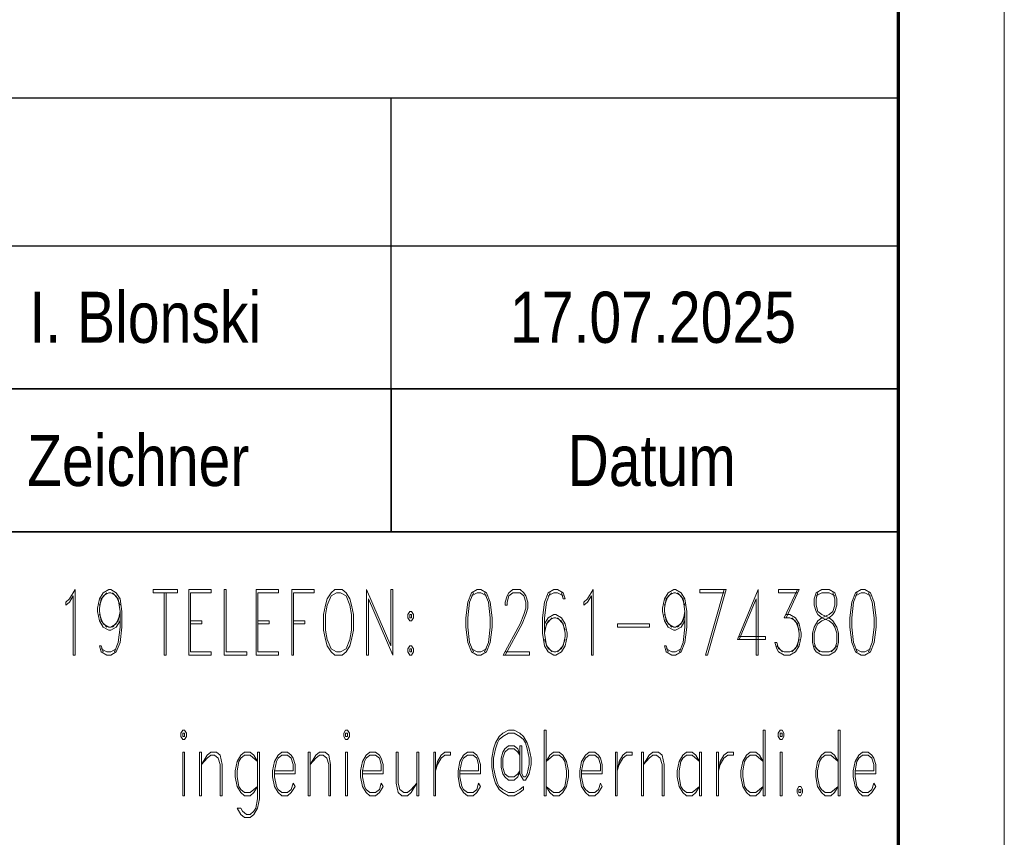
# Model space of a CAD drawing. Extents: x 229 to 926, y 37 to 878.
# Tile 31 of 163: x 879 to 926, y 105 to 144. Entities that reach past the tile are written whole.
import ezdxf
from ezdxf.lldxf.tags import DXFTag

# ---------------------------------------------------------------- set-up
doc = ezdxf.new("R2010")
doc.units = 0
doc.layers.get('0').update_dxf_attribs({"linetype": 'fein_strichliert', "lineweight": 13})
doc.layers.add('X_BI_Geometrie', color=7, linetype='Continuous', lineweight=13)
doc.layers.add('X_BI_Text', color=7, linetype='Continuous', lineweight=25)
doc.styles.get("Standard").update_dxf_attribs({"font": 'arial.ttf'})
tags = doc.linetypes.add('fein_strichliert', pattern=[4, 1, -2, 1]).pattern_tags.tags
tags[8:9] = [DXFTag(74, 4), DXFTag(75, 0), DXFTag(340, '0'), DXFTag(46, 0.0), DXFTag(50, 0.0), DXFTag(44, 0.0), DXFTag(45, 0.0)]
tags[6:7] = [DXFTag(74, 4), DXFTag(75, 0), DXFTag(340, '0'), DXFTag(46, 0.0), DXFTag(50, 0.0), DXFTag(44, 0.0), DXFTag(45, 0.0)]
tags[4:5] = [DXFTag(74, 4), DXFTag(75, 0), DXFTag(340, '0'), DXFTag(46, 0.0), DXFTag(50, 0.0), DXFTag(44, 0.0), DXFTag(45, 0.0)]

# ---------------------------------------------------------------- blocks, each defined once
blk = doc.blocks.new('Blockreferenz-A03CPAFLA9', base_point=(228.976, 36.581))
at = {"color": 0, "linetype": 'ByBlock', "lineweight": -2, "ltscale": 0.13}
blk.add_line((925.976, 877.581), (925.976, 36.581), dxfattribs=at)
at = {"color": 0, "linetype": 'ByBlock', "lineweight": 70, "ltscale": 0.7}
blk.add_line((920.976, 41.581), (920.976, 872.581), dxfattribs=at)
blk = doc.blocks.new('Blockreferenz-A03CPAFNA9', base_point=(739.746, 41.581))
at = {"color": 0, "linetype": 'ByBlock', "lineweight": 25, "ltscale": 0.25}
for p, q in [((741.976, 140.336), (920.976, 140.336)), ((896.976, 126.563), (896.976, 140.336)), ((741.976, 133.336), (920.976, 133.336))]:
    blk.add_line(p, q, dxfattribs=at)
at = {"color": 0, "linetype": 'ByBlock', "lineweight": 35, "ltscale": 0.35}
for p, q in [((920.976, 41.581), (920.976, 140.336)), ((741.976, 126.563), (920.976, 126.563)), ((896.976, 126.563), (896.976, 119.79)), ((741.976, 119.79), (920.976, 119.79))]:
    blk.add_line(p, q, dxfattribs=at)
at = {"layer": 'X_BI_Text', "color": 0, "lineweight": 18}
for p, q in [((881.769, 116.622), (882.034, 117.065)), ((882.034, 117.065), (882.034, 113.965)), ((883.186, 116.622), (883.363, 116.917)), ((883.274, 116.622), (883.54, 116.917)), ((883.363, 116.917), (883.629, 117.065)), ((883.363, 116.769), (883.629, 116.917)), ((883.629, 117.065), (883.717, 117.065)), ((883.629, 116.917), (883.717, 116.917)), ((883.717, 117.065), (883.983, 116.917)), ((883.717, 116.917), (883.983, 116.769)), ((883.806, 116.917), (884.071, 116.622)), ((883.983, 116.917), (884.16, 116.622)), ((885.722, 117.065), (886.873, 117.065)), ((885.722, 117.065), (885.722, 116.917)), ((885.722, 116.917), (886.873, 116.917)), ((886.253, 116.917), (886.253, 113.965)), ((886.342, 116.917), (886.342, 113.965)), ((886.873, 117.065), (886.873, 116.917)), ((887.405, 117.065), (887.405, 113.965)), ((887.405, 117.065), (888.468, 117.065)), ((887.493, 116.917), (887.493, 114.112)), ((887.493, 116.917), (888.468, 116.917)), ((888.468, 116.917), (888.468, 117.065)), ((889.088, 117.065), (889.088, 113.965)), ((889.088, 117.065), (889.176, 117.065)), ((889.176, 117.065), (889.176, 114.112)), ((890.593, 117.065), (890.593, 113.965)), ((890.593, 117.065), (891.656, 117.065)), ((890.682, 116.917), (890.682, 114.112)), ((890.682, 116.917), (891.656, 116.917)), ((891.656, 116.917), (891.656, 117.065)), ((892.276, 117.065), (892.276, 113.965)), ((892.276, 117.065), (893.339, 117.065)), ((892.365, 116.917), (892.365, 113.965)), ((892.365, 116.917), (893.339, 116.917)), ((893.339, 116.917), (893.339, 117.065)), ((894.136, 116.917), (893.959, 116.622)), ((894.313, 117.065), (894.136, 116.917)), ((894.402, 116.917), (894.136, 116.769)), ((894.668, 117.065), (894.313, 117.065)), ((894.579, 116.917), (894.402, 116.917)), ((894.845, 116.769), (894.579, 116.917)), ((894.845, 116.917), (894.668, 117.065)), ((895.022, 116.622), (894.845, 116.917)), ((895.819, 117.065), (895.819, 113.965)), ((895.819, 117.065), (896.971, 114.407)), ((896.971, 117.065), (896.971, 114.407)), ((896.971, 117.065), (897.059, 117.065)), ((897.059, 117.065), (897.059, 113.965)), ((900.779, 116.917), (900.602, 116.474)), ((900.868, 116.917), (900.691, 116.474)), ((901.045, 117.065), (900.779, 116.917)), ((901.045, 116.917), (900.779, 116.769)), ((901.222, 117.065), (901.045, 117.065)), ((901.222, 116.917), (901.045, 116.917)), ((901.488, 116.917), (901.222, 117.065)), ((901.488, 116.769), (901.222, 116.917)), ((901.576, 116.474), (901.399, 116.917)), ((901.665, 116.474), (901.488, 116.917)), ((902.462, 116.769), (902.551, 116.917)), ((902.551, 116.917), (902.728, 117.065)), ((902.551, 116.769), (902.728, 116.917)), ((902.728, 117.065), (903.082, 117.065)), ((902.728, 116.917), (903.082, 116.917)), ((903.082, 117.065), (903.259, 116.917)), ((903.082, 116.917), (903.259, 116.769)), ((903.259, 116.917), (903.348, 116.769)), ((904.411, 116.917), (904.233, 116.474)), ((904.499, 116.917), (904.322, 116.474)), ((904.676, 117.065), (904.411, 116.917)), ((904.676, 116.917), (904.411, 116.769)), ((904.853, 117.065), (904.676, 117.065)), ((904.853, 116.917), (904.676, 116.917)), ((905.119, 116.917), (904.853, 117.065)), ((905.119, 116.769), (904.853, 116.917)), ((905.031, 116.917), (905.119, 116.622)), ((905.208, 116.622), (905.119, 116.917)), ((906.271, 116.622), (906.536, 117.065)), ((906.536, 117.065), (906.536, 113.965)), ((909.902, 116.622), (910.079, 116.917)), ((909.991, 116.622), (910.256, 116.917)), ((910.079, 116.917), (910.345, 117.065)), ((910.079, 116.769), (910.345, 116.917)), ((910.345, 117.065), (910.433, 117.065)), ((910.345, 116.917), (910.433, 116.917)), ((910.433, 117.065), (910.699, 116.917)), ((910.433, 116.917), (910.699, 116.769)), ((910.522, 116.917), (910.788, 116.622)), ((910.699, 116.917), (910.876, 116.622)), ((911.585, 117.065), (912.825, 117.065)), ((911.585, 117.065), (911.585, 116.917)), ((911.585, 116.917), (912.736, 116.917)), ((912.736, 117.065), (911.851, 113.965)), ((912.825, 117.065), (911.939, 113.965)), ((914.331, 117.065), (913.356, 114.703)), ((914.331, 117.065), (914.331, 113.965)), ((915.305, 117.065), (916.279, 117.065)), ((915.305, 117.065), (915.305, 116.917)), ((915.305, 116.917), (916.191, 116.917)), ((916.191, 117.065), (915.571, 115.736)), ((916.279, 117.065), (915.659, 115.736)), ((917.076, 116.917), (916.988, 116.622)), ((917.342, 117.065), (917.076, 116.917)), ((917.165, 116.917), (917.076, 116.622)), ((917.342, 116.917), (917.076, 116.769)), ((917.696, 117.065), (917.342, 117.065)), ((917.696, 116.917), (917.342, 116.917)), ((917.962, 116.917), (917.696, 117.065)), ((917.962, 116.769), (917.696, 116.917)), ((917.962, 116.622), (917.873, 116.917)), ((918.051, 116.622), (917.962, 116.917)), ((918.936, 116.917), (918.759, 116.474)), ((919.025, 116.917), (918.848, 116.474)), ((919.202, 117.065), (918.936, 116.917)), ((919.202, 116.917), (918.936, 116.769)), ((919.379, 117.065), (919.202, 117.065)), ((919.379, 116.917), (919.202, 116.917)), ((919.645, 116.917), (919.379, 117.065)), ((919.645, 116.769), (919.379, 116.917)), ((919.733, 116.474), (919.556, 116.917)), ((919.822, 116.474), (919.645, 116.917)), ((881.591, 116.474), (881.769, 116.622)), ((881.591, 116.474), (881.591, 116.326)), ((881.591, 116.326), (881.769, 116.474)), ((881.769, 116.474), (881.946, 116.769)), ((881.946, 116.769), (881.946, 113.965)), ((883.097, 116.179), (883.186, 116.622)), ((883.186, 116.326), (883.363, 116.769)), ((883.186, 116.179), (883.274, 116.622)), ((883.983, 116.769), (884.16, 116.326)), ((884.071, 116.622), (884.16, 116.031)), ((884.16, 116.622), (884.249, 116.031)), ((893.959, 116.622), (893.871, 116.326)), ((894.136, 116.769), (893.959, 116.326)), ((895.022, 116.326), (894.845, 116.769)), ((895.111, 116.326), (895.022, 116.622)), ((895.908, 116.622), (895.908, 113.965)), ((895.908, 116.622), (897.059, 113.965)), ((900.602, 116.474), (900.513, 115.736)), ((900.691, 116.474), (900.602, 115.736)), ((901.665, 115.736), (901.576, 116.474)), ((901.753, 115.736), (901.665, 116.474)), ((902.373, 116.474), (902.462, 116.769)), ((902.373, 116.326), (902.373, 116.474)), ((902.462, 116.474), (902.551, 116.769)), ((902.462, 116.326), (902.462, 116.474)), ((903.259, 116.769), (903.348, 116.474)), ((903.348, 116.769), (903.436, 116.474)), ((903.348, 116.474), (903.348, 116.179)), ((903.436, 116.474), (903.436, 116.179)), ((904.233, 116.474), (904.145, 115.736)), ((904.322, 116.474), (904.233, 115.736)), ((905.119, 116.622), (905.208, 116.622)), ((906.093, 116.474), (906.271, 116.622)), ((906.093, 116.474), (906.093, 116.326)), ((906.093, 116.326), (906.271, 116.474)), ((906.271, 116.474), (906.448, 116.769)), ((906.448, 116.769), (906.448, 113.965)), ((909.813, 116.179), (909.902, 116.622)), ((909.902, 116.326), (910.079, 116.769)), ((909.902, 116.179), (909.991, 116.622)), ((910.699, 116.769), (910.876, 116.326)), ((910.788, 116.622), (910.876, 116.031)), ((910.876, 116.622), (910.965, 116.031)), ((914.242, 116.622), (913.445, 114.703)), ((914.242, 116.622), (914.242, 113.965)), ((916.988, 116.622), (916.988, 116.326)), ((917.076, 116.622), (917.076, 116.326)), ((917.962, 116.326), (917.962, 116.622)), ((918.051, 116.326), (918.051, 116.622)), ((918.759, 116.474), (918.671, 115.736)), ((918.848, 116.474), (918.759, 115.736)), ((919.822, 115.736), (919.733, 116.474)), ((919.911, 115.736), (919.822, 116.474)), ((883.097, 116.031), (883.097, 116.179)), ((883.186, 115.588), (883.097, 116.031)), ((883.186, 116.031), (883.186, 116.179)), ((883.274, 115.588), (883.186, 116.031)), ((884.16, 116.031), (884.071, 115.588)), ((884.16, 116.031), (884.16, 115.293)), ((884.249, 116.031), (884.249, 115.293)), ((893.871, 116.326), (893.782, 115.884)), ((893.959, 116.326), (893.871, 115.884)), ((895.111, 115.884), (895.022, 116.326)), ((895.199, 115.884), (895.111, 116.326)), ((897.856, 116.031), (897.768, 115.884)), ((897.945, 116.031), (897.856, 116.031)), ((898.033, 115.884), (897.945, 116.031)), ((902.373, 116.326), (902.462, 116.326)), ((903.348, 116.179), (903.259, 115.884)), ((903.436, 116.179), (903.348, 115.884)), ((909.813, 116.031), (909.813, 116.179)), ((909.902, 115.588), (909.813, 116.031)), ((909.902, 116.031), (909.902, 116.179)), ((909.991, 115.588), (909.902, 116.031)), ((910.876, 116.031), (910.788, 115.588)), ((910.876, 116.031), (910.876, 115.293)), ((910.965, 116.031), (910.965, 115.293)), ((916.988, 116.326), (917.076, 116.031)), ((917.076, 116.326), (917.165, 116.031)), ((917.076, 116.031), (917.165, 115.884)), ((917.165, 116.031), (917.342, 115.884)), ((917.696, 115.884), (917.873, 116.031)), ((917.873, 116.031), (917.962, 116.326)), ((917.873, 115.884), (917.962, 116.031)), ((917.962, 116.031), (918.051, 116.326)), ((883.363, 115.441), (883.186, 115.884)), ((883.363, 115.293), (883.186, 115.588)), ((883.54, 115.293), (883.274, 115.588)), ((884.071, 115.588), (883.806, 115.293)), ((884.16, 115.884), (883.983, 115.441)), ((884.16, 115.588), (883.983, 115.293)), ((887.493, 115.588), (888.025, 115.588)), ((888.025, 115.588), (888.025, 115.441)), ((890.682, 115.588), (891.213, 115.588)), ((891.213, 115.588), (891.213, 115.441)), ((892.365, 115.588), (892.896, 115.588)), ((892.896, 115.588), (892.896, 115.441)), ((893.782, 115.884), (893.782, 115.146)), ((893.871, 115.884), (893.871, 115.146)), ((895.111, 115.146), (895.111, 115.884)), ((895.199, 115.146), (895.199, 115.884)), ((897.768, 115.884), (897.768, 115.736)), ((897.768, 115.736), (897.856, 115.588)), ((897.856, 115.884), (897.856, 115.736)), ((897.945, 115.884), (897.856, 115.884)), ((897.856, 115.736), (897.945, 115.736)), ((897.856, 115.588), (897.945, 115.588)), ((897.945, 115.736), (897.945, 115.884)), ((897.945, 115.588), (898.033, 115.736)), ((898.033, 115.736), (898.033, 115.884)), ((900.513, 115.736), (900.513, 115.293)), ((900.602, 115.736), (900.602, 115.293)), ((901.665, 115.293), (901.665, 115.736)), ((901.753, 115.293), (901.753, 115.736)), ((903.259, 115.884), (903.082, 115.441)), ((903.348, 115.884), (903.171, 115.441)), ((904.145, 115.736), (904.145, 114.998)), ((904.411, 115.736), (904.233, 115.441)), ((904.233, 115.736), (904.233, 114.998)), ((904.411, 115.588), (904.233, 115.146)), ((904.588, 115.736), (904.322, 115.441)), ((904.676, 115.884), (904.411, 115.736)), ((904.676, 115.736), (904.411, 115.588)), ((904.765, 115.884), (904.676, 115.884)), ((904.765, 115.736), (904.676, 115.736)), ((905.031, 115.736), (904.765, 115.884)), ((905.031, 115.588), (904.765, 115.736)), ((905.119, 115.441), (904.853, 115.736)), ((905.208, 115.441), (905.031, 115.736)), ((905.208, 115.146), (905.031, 115.588)), ((910.079, 115.441), (909.902, 115.884)), ((910.079, 115.293), (909.902, 115.588)), ((910.256, 115.293), (909.991, 115.588)), ((910.788, 115.588), (910.522, 115.293)), ((910.876, 115.884), (910.699, 115.441)), ((910.876, 115.588), (910.699, 115.293)), ((915.571, 115.736), (915.836, 115.736)), ((915.659, 115.884), (915.836, 115.884)), ((915.836, 115.884), (916.102, 115.736)), ((915.836, 115.736), (916.102, 115.588)), ((915.925, 115.736), (916.191, 115.441)), ((916.102, 115.736), (916.279, 115.441)), ((916.102, 115.588), (916.279, 115.146)), ((916.988, 115.293), (917.165, 115.588)), ((917.165, 115.884), (917.342, 115.736)), ((917.165, 115.588), (917.342, 115.736)), ((917.165, 115.441), (917.342, 115.588)), ((917.342, 115.884), (917.696, 115.736)), ((917.342, 115.736), (917.696, 115.884)), ((917.342, 115.736), (917.696, 115.588)), ((917.342, 115.588), (917.696, 115.736)), ((917.696, 115.736), (917.873, 115.884)), ((917.696, 115.736), (917.873, 115.588)), ((917.696, 115.588), (917.873, 115.441)), ((917.873, 115.588), (918.051, 115.293)), ((918.671, 115.736), (918.671, 115.293)), ((918.759, 115.736), (918.759, 115.293)), ((919.822, 115.293), (919.822, 115.736)), ((919.911, 115.293), (919.911, 115.736)), ((883.629, 115.293), (883.363, 115.441)), ((883.629, 115.146), (883.363, 115.293)), ((883.717, 115.293), (883.629, 115.293)), ((883.717, 115.146), (883.629, 115.146)), ((883.983, 115.441), (883.717, 115.293)), ((883.983, 115.293), (883.717, 115.146)), ((884.16, 115.293), (884.071, 114.555)), ((884.249, 115.293), (884.16, 114.555)), ((887.493, 115.441), (888.025, 115.441)), ((890.682, 115.441), (891.213, 115.441)), ((892.365, 115.441), (892.896, 115.441)), ((893.782, 115.146), (893.871, 114.703)), ((893.871, 115.146), (893.959, 114.703)), ((895.022, 114.703), (895.111, 115.146)), ((895.111, 114.703), (895.199, 115.146)), ((900.513, 115.293), (900.602, 114.555)), ((900.602, 115.293), (900.691, 114.555)), ((901.576, 114.555), (901.665, 115.293)), ((901.665, 114.555), (901.753, 115.293)), ((903.082, 115.441), (902.285, 113.965)), ((903.171, 115.441), (902.373, 113.965)), ((904.322, 115.441), (904.233, 114.998)), ((905.208, 114.998), (905.119, 115.441)), ((905.296, 114.998), (905.208, 115.441)), ((907.688, 115.441), (909.193, 115.441)), ((907.688, 115.441), (907.688, 115.293)), ((907.688, 115.293), (909.193, 115.293)), ((909.193, 115.441), (909.193, 115.293)), ((910.345, 115.293), (910.079, 115.441)), ((910.345, 115.146), (910.079, 115.293)), ((910.433, 115.293), (910.345, 115.293)), ((910.433, 115.146), (910.345, 115.146)), ((910.699, 115.441), (910.433, 115.293)), ((910.699, 115.293), (910.433, 115.146)), ((910.876, 115.293), (910.788, 114.555)), ((910.965, 115.293), (910.876, 114.555)), ((916.191, 115.441), (916.279, 114.998)), ((916.279, 115.441), (916.368, 114.998)), ((916.899, 114.998), (916.988, 115.293)), ((916.988, 114.998), (917.076, 115.293)), ((917.076, 115.293), (917.165, 115.441)), ((917.873, 115.441), (917.962, 115.293)), ((917.962, 115.293), (918.051, 114.998)), ((918.051, 115.293), (918.139, 114.998)), ((918.671, 115.293), (918.759, 114.555)), ((918.759, 115.293), (918.848, 114.555)), ((919.733, 114.555), (919.822, 115.293)), ((919.822, 114.555), (919.911, 115.293)), ((884.071, 114.555), (883.894, 114.112)), ((884.16, 114.555), (883.983, 114.112)), ((893.871, 114.703), (893.959, 114.407)), ((893.959, 114.703), (894.136, 114.26)), ((894.845, 114.26), (895.022, 114.703)), ((895.022, 114.407), (895.111, 114.703)), ((900.602, 114.555), (900.779, 114.112)), ((900.691, 114.555), (900.868, 114.112)), ((901.399, 114.112), (901.576, 114.555)), ((901.488, 114.112), (901.665, 114.555)), ((904.145, 114.998), (904.233, 114.407)), ((904.233, 114.998), (904.322, 114.407)), ((904.233, 114.703), (904.411, 114.26)), ((905.031, 114.26), (905.208, 114.703)), ((905.119, 114.407), (905.208, 114.85)), ((905.208, 114.85), (905.208, 114.998)), ((905.208, 114.407), (905.296, 114.85)), ((905.296, 114.85), (905.296, 114.998)), ((910.788, 114.555), (910.611, 114.112)), ((910.876, 114.555), (910.699, 114.112)), ((913.356, 114.703), (914.685, 114.703)), ((913.445, 114.85), (914.685, 114.85)), ((914.685, 114.85), (914.685, 114.703)), ((915.216, 114.26), (915.128, 114.555)), ((915.128, 114.555), (915.216, 114.555)), ((915.305, 114.26), (915.216, 114.555)), ((916.279, 114.703), (916.102, 114.26)), ((916.279, 114.85), (916.191, 114.407)), ((916.279, 114.998), (916.279, 114.85)), ((916.368, 114.85), (916.279, 114.407)), ((916.368, 114.998), (916.368, 114.85)), ((916.899, 114.555), (916.899, 114.998)), ((916.988, 114.26), (916.899, 114.555)), ((916.988, 114.555), (916.988, 114.998)), ((917.076, 114.26), (916.988, 114.555)), ((918.051, 114.555), (917.962, 114.26)), ((918.051, 114.998), (918.051, 114.555)), ((918.139, 114.555), (918.051, 114.26)), ((918.139, 114.998), (918.139, 114.555)), ((918.759, 114.555), (918.936, 114.112)), ((918.848, 114.555), (919.025, 114.112)), ((919.556, 114.112), (919.733, 114.555)), ((919.645, 114.112), (919.822, 114.555)), ((883.274, 114.112), (883.186, 114.407)), ((883.186, 114.407), (883.274, 114.407)), ((883.274, 114.407), (883.363, 114.112)), ((883.54, 114.112), (883.274, 114.26)), ((883.54, 113.965), (883.274, 114.112)), ((883.717, 114.112), (883.54, 114.112)), ((883.983, 114.26), (883.717, 114.112)), ((883.983, 114.112), (883.717, 113.965)), ((887.493, 114.112), (888.468, 114.112)), ((888.468, 114.112), (888.468, 113.965)), ((889.176, 114.112), (890.151, 114.112)), ((890.151, 114.112), (890.151, 113.965)), ((890.682, 114.112), (891.656, 114.112)), ((891.656, 114.112), (891.656, 113.965)), ((893.959, 114.407), (894.136, 114.112)), ((894.136, 114.26), (894.402, 114.112)), ((894.136, 114.112), (894.313, 113.965)), ((894.402, 114.112), (894.579, 114.112)), ((894.579, 114.112), (894.845, 114.26)), ((894.668, 113.965), (894.845, 114.112)), ((894.845, 114.112), (895.022, 114.407)), ((897.856, 114.407), (897.768, 114.26)), ((897.768, 114.26), (897.768, 114.112)), ((897.768, 114.112), (897.856, 113.965)), ((897.945, 114.407), (897.856, 114.407)), ((897.856, 114.26), (897.856, 114.112)), ((897.945, 114.26), (897.856, 114.26)), ((897.856, 114.112), (897.945, 114.112)), ((898.033, 114.26), (897.945, 114.407)), ((897.945, 114.112), (897.945, 114.26)), ((897.945, 113.965), (898.033, 114.112)), ((898.033, 114.112), (898.033, 114.26)), ((900.779, 114.26), (901.045, 114.112)), ((900.779, 114.112), (901.045, 113.965)), ((901.045, 114.112), (901.222, 114.112)), ((901.222, 114.112), (901.488, 114.26)), ((901.222, 113.965), (901.488, 114.112)), ((902.373, 114.112), (903.525, 114.112)), ((903.525, 114.112), (903.525, 113.965)), ((904.233, 114.407), (904.411, 114.112)), ((904.322, 114.407), (904.588, 114.112)), ((904.411, 114.26), (904.676, 114.112)), ((904.411, 114.112), (904.676, 113.965)), ((904.676, 114.112), (904.765, 114.112)), ((904.765, 114.112), (905.031, 114.26)), ((904.765, 113.965), (905.031, 114.112)), ((904.853, 114.112), (905.119, 114.407)), ((905.031, 114.112), (905.208, 114.407)), ((909.991, 114.112), (909.902, 114.407)), ((909.902, 114.407), (909.991, 114.407)), ((909.991, 114.407), (910.079, 114.112)), ((910.256, 114.112), (909.991, 114.26)), ((910.256, 113.965), (909.991, 114.112)), ((910.433, 114.112), (910.256, 114.112)), ((910.699, 114.26), (910.433, 114.112)), ((910.699, 114.112), (910.433, 113.965)), ((915.482, 114.112), (915.216, 114.407)), ((915.305, 114.112), (915.216, 114.26)), ((915.571, 114.112), (915.305, 114.26)), ((915.571, 113.965), (915.305, 114.112)), ((915.836, 114.112), (915.571, 114.112)), ((916.102, 114.26), (915.836, 114.112)), ((916.102, 114.112), (915.836, 113.965)), ((916.191, 114.407), (915.925, 114.112)), ((916.279, 114.407), (916.102, 114.112)), ((916.988, 114.407), (917.253, 114.112)), ((917.076, 114.112), (916.988, 114.26)), ((917.342, 114.112), (917.076, 114.26)), ((917.342, 113.965), (917.076, 114.112)), ((917.696, 114.112), (917.342, 114.112)), ((917.962, 114.26), (917.696, 114.112)), ((917.962, 114.112), (917.696, 113.965)), ((917.785, 114.112), (918.051, 114.407)), ((918.051, 114.26), (917.962, 114.112)), ((918.936, 114.26), (919.202, 114.112)), ((918.936, 114.112), (919.202, 113.965)), ((919.202, 114.112), (919.379, 114.112)), ((919.379, 114.112), (919.645, 114.26)), ((919.379, 113.965), (919.645, 114.112)), ((881.946, 113.965), (882.034, 113.965)), ((883.717, 113.965), (883.54, 113.965)), ((886.342, 113.965), (886.253, 113.965)), ((887.405, 113.965), (888.468, 113.965)), ((889.088, 113.965), (890.151, 113.965)), ((890.593, 113.965), (891.656, 113.965)), ((892.365, 113.965), (892.276, 113.965)), ((894.313, 113.965), (894.668, 113.965)), ((895.908, 113.965), (895.819, 113.965)), ((897.856, 113.965), (897.945, 113.965)), ((901.045, 113.965), (901.222, 113.965)), ((902.285, 113.965), (903.525, 113.965)), ((904.676, 113.965), (904.765, 113.965)), ((906.448, 113.965), (906.536, 113.965)), ((910.433, 113.965), (910.256, 113.965)), ((911.851, 113.965), (911.939, 113.965)), ((914.242, 113.965), (914.331, 113.965)), ((915.836, 113.965), (915.571, 113.965)), ((917.696, 113.965), (917.342, 113.965)), ((919.202, 113.965), (919.379, 113.965)), ((887.122, 110.413), (887.033, 110.265)), ((887.211, 110.413), (887.122, 110.413)), ((887.299, 110.265), (887.211, 110.413)), ((894.828, 110.413), (894.739, 110.265)), ((894.916, 110.413), (894.828, 110.413)), ((895.005, 110.265), (894.916, 110.413)), ((902.533, 110.413), (902.268, 110.265)), ((902.799, 110.413), (902.533, 110.413)), ((903.065, 110.265), (902.799, 110.413)), ((904.216, 110.413), (904.216, 107.313)), ((904.216, 110.413), (904.305, 110.413)), ((904.305, 110.413), (904.305, 107.313)), ((914.579, 110.413), (914.579, 107.313)), ((914.579, 110.413), (914.668, 110.413)), ((914.668, 110.413), (914.668, 107.313)), ((915.376, 110.413), (915.288, 110.265)), ((915.465, 110.413), (915.376, 110.413)), ((915.553, 110.265), (915.465, 110.413)), ((918.122, 110.413), (918.122, 107.313)), ((918.122, 110.413), (918.211, 110.413)), ((918.211, 110.413), (918.211, 107.313)), ((887.033, 110.265), (887.033, 110.118)), ((887.033, 110.118), (887.122, 109.97)), ((887.122, 110.265), (887.122, 110.118)), ((887.211, 110.265), (887.122, 110.265)), ((887.122, 110.118), (887.211, 110.118)), ((887.122, 109.97), (887.211, 109.97)), ((887.211, 110.118), (887.211, 110.265)), ((887.211, 109.97), (887.299, 110.118)), ((887.299, 110.118), (887.299, 110.265)), ((894.739, 110.265), (894.739, 110.118)), ((894.739, 110.118), (894.828, 109.97)), ((894.828, 110.265), (894.828, 110.118)), ((894.916, 110.265), (894.828, 110.265)), ((894.828, 110.118), (894.916, 110.118)), ((894.828, 109.97), (894.916, 109.97)), ((894.916, 110.118), (894.916, 110.265)), ((894.916, 109.97), (895.005, 110.118)), ((895.005, 110.118), (895.005, 110.265)), ((902.091, 110.118), (901.913, 109.822)), ((902.002, 109.822), (902.091, 109.97)), ((902.268, 110.265), (902.091, 110.118)), ((902.091, 109.97), (902.268, 110.118)), ((902.268, 110.118), (902.533, 110.265)), ((902.533, 110.265), (902.799, 110.265)), ((902.799, 110.265), (903.065, 110.118)), ((903.242, 110.118), (903.065, 110.265)), ((903.065, 110.118), (903.242, 109.97)), ((903.419, 109.822), (903.242, 110.118)), ((903.242, 109.97), (903.331, 109.822)), ((915.288, 110.265), (915.288, 110.118)), ((915.288, 110.118), (915.376, 109.97)), ((915.376, 110.265), (915.376, 110.118)), ((915.465, 110.265), (915.376, 110.265)), ((915.376, 110.118), (915.465, 110.118)), ((915.376, 109.97), (915.465, 109.97)), ((915.465, 110.118), (915.465, 110.265)), ((915.465, 109.97), (915.553, 110.118)), ((915.553, 110.118), (915.553, 110.265)), ((901.825, 109.527), (901.736, 109.084)), ((901.913, 109.822), (901.825, 109.527)), ((901.825, 109.084), (901.913, 109.527)), ((901.913, 109.527), (902.002, 109.822)), ((902.356, 109.527), (902.268, 109.38)), ((902.533, 109.675), (902.356, 109.527)), ((902.533, 109.527), (902.356, 109.38)), ((902.799, 109.675), (902.533, 109.675)), ((902.799, 109.527), (902.533, 109.527)), ((902.976, 109.527), (902.799, 109.675)), ((902.976, 109.38), (902.799, 109.527)), ((903.065, 109.232), (902.976, 109.527)), ((903.065, 109.675), (903.065, 108.346)), ((903.153, 109.675), (903.065, 109.675)), ((903.153, 108.346), (903.153, 109.675)), ((903.331, 109.822), (903.419, 109.527)), ((903.508, 109.527), (903.419, 109.822)), ((903.419, 109.527), (903.508, 109.084)), ((903.596, 109.084), (903.508, 109.527)), ((887.122, 109.38), (887.122, 107.313)), ((887.122, 109.38), (887.211, 109.38)), ((887.211, 109.38), (887.211, 107.313)), ((887.919, 109.38), (887.919, 107.313)), ((887.919, 109.38), (888.008, 109.38)), ((888.008, 109.38), (888.008, 107.313)), ((888.008, 108.789), (888.273, 109.232)), ((888.008, 108.789), (888.273, 109.084)), ((888.273, 109.232), (888.451, 109.38)), ((888.273, 109.084), (888.451, 109.232)), ((888.451, 109.38), (888.716, 109.38)), ((888.451, 109.232), (888.628, 109.232)), ((888.628, 109.232), (888.805, 109.084)), ((888.716, 109.38), (888.893, 109.232)), ((888.805, 109.084), (888.893, 108.789)), ((888.893, 109.232), (888.982, 108.789)), ((889.868, 109.232), (889.691, 108.937)), ((889.868, 109.084), (889.779, 108.937)), ((890.045, 109.38), (889.868, 109.232)), ((890.045, 109.232), (889.868, 109.084)), ((890.311, 109.38), (890.045, 109.38)), ((890.311, 109.232), (890.045, 109.232)), ((890.488, 109.232), (890.311, 109.38)), ((890.665, 108.937), (890.311, 109.232)), ((890.665, 108.937), (890.488, 109.232)), ((890.753, 109.38), (890.665, 109.38)), ((890.665, 109.38), (890.665, 107.165)), ((890.753, 109.38), (890.753, 107.165)), ((891.639, 109.232), (891.462, 108.937)), ((891.639, 109.084), (891.551, 108.937)), ((891.816, 109.38), (891.639, 109.232)), ((891.816, 109.232), (891.639, 109.084)), ((892.082, 109.38), (891.816, 109.38)), ((892.082, 109.232), (891.816, 109.232)), ((892.259, 109.232), (892.082, 109.38)), ((892.259, 109.084), (892.082, 109.232)), ((892.348, 109.084), (892.259, 109.232)), ((892.348, 108.789), (892.259, 109.084)), ((892.436, 108.789), (892.348, 109.084)), ((893.056, 109.38), (893.056, 107.313)), ((893.056, 109.38), (893.145, 109.38)), ((893.145, 109.38), (893.145, 107.313)), ((893.145, 108.789), (893.411, 109.232)), ((893.145, 108.789), (893.411, 109.084)), ((893.411, 109.232), (893.588, 109.38)), ((893.411, 109.084), (893.588, 109.232)), ((893.588, 109.38), (893.853, 109.38)), ((893.588, 109.232), (893.765, 109.232)), ((893.765, 109.232), (893.942, 109.084)), ((893.853, 109.38), (894.031, 109.232)), ((893.942, 109.084), (894.031, 108.789)), ((894.031, 109.232), (894.119, 108.789)), ((894.828, 109.38), (894.828, 107.313)), ((894.828, 109.38), (894.916, 109.38)), ((894.916, 109.38), (894.916, 107.313)), ((895.802, 109.232), (895.625, 108.937)), ((895.802, 109.084), (895.713, 108.937)), ((895.979, 109.38), (895.802, 109.232)), ((895.979, 109.232), (895.802, 109.084)), ((896.245, 109.38), (895.979, 109.38)), ((896.245, 109.232), (895.979, 109.232)), ((896.422, 109.232), (896.245, 109.38)), ((896.422, 109.084), (896.245, 109.232)), ((896.511, 109.084), (896.422, 109.232)), ((896.511, 108.789), (896.422, 109.084)), ((896.599, 108.789), (896.511, 109.084)), ((897.219, 109.38), (897.219, 107.903)), ((897.219, 109.38), (897.308, 109.38)), ((897.308, 109.38), (897.308, 107.903)), ((898.193, 109.38), (898.193, 107.313)), ((898.193, 109.38), (898.282, 109.38)), ((898.282, 109.38), (898.282, 107.313)), ((898.991, 109.38), (898.991, 107.313)), ((898.991, 109.38), (899.079, 109.38)), ((899.079, 109.38), (899.079, 107.313)), ((899.168, 108.937), (899.345, 109.232)), ((899.168, 108.789), (899.345, 109.084)), ((899.345, 109.232), (899.522, 109.38)), ((899.345, 109.084), (899.522, 109.232)), ((899.522, 109.38), (899.788, 109.38)), ((899.522, 109.232), (899.788, 109.232)), ((899.788, 109.232), (899.788, 109.38)), ((900.408, 109.232), (900.231, 108.937)), ((900.408, 109.084), (900.319, 108.937)), ((900.585, 109.38), (900.408, 109.232)), ((900.585, 109.232), (900.408, 109.084)), ((900.851, 109.38), (900.585, 109.38)), ((900.851, 109.232), (900.585, 109.232)), ((901.028, 109.232), (900.851, 109.38)), ((901.028, 109.084), (900.851, 109.232)), ((901.116, 109.084), (901.028, 109.232)), ((901.116, 108.789), (901.028, 109.084)), ((901.205, 108.789), (901.116, 109.084)), ((901.736, 109.084), (901.736, 108.642)), ((901.825, 108.642), (901.825, 109.084)), ((902.268, 109.38), (902.179, 109.084)), ((902.179, 109.084), (902.179, 108.642)), ((902.356, 109.38), (902.268, 109.084)), ((902.268, 109.084), (902.268, 108.642)), ((903.065, 109.232), (902.976, 109.38)), ((903.508, 109.084), (903.508, 108.789)), ((903.596, 108.789), (903.596, 109.084)), ((904.305, 108.937), (904.482, 109.232)), ((904.305, 108.937), (904.659, 109.232)), ((904.482, 109.232), (904.659, 109.38)), ((904.659, 109.38), (904.925, 109.38)), ((904.659, 109.232), (904.925, 109.232)), ((904.925, 109.38), (905.102, 109.232)), ((904.925, 109.232), (905.102, 109.084)), ((905.102, 109.232), (905.279, 108.937)), ((905.102, 109.084), (905.191, 108.937)), ((906.165, 109.232), (905.988, 108.937)), ((906.165, 109.084), (906.076, 108.937)), ((906.342, 109.38), (906.165, 109.232)), ((906.342, 109.232), (906.165, 109.084)), ((906.608, 109.38), (906.342, 109.38)), ((906.608, 109.232), (906.342, 109.232)), ((906.785, 109.232), (906.608, 109.38)), ((906.785, 109.084), (906.608, 109.232)), ((906.873, 109.084), (906.785, 109.232)), ((906.873, 108.789), (906.785, 109.084)), ((906.962, 108.789), (906.873, 109.084)), ((907.582, 109.38), (907.582, 107.313)), ((907.582, 109.38), (907.671, 109.38)), ((907.671, 109.38), (907.671, 107.313)), ((907.759, 108.937), (907.936, 109.232)), ((907.759, 108.789), (907.936, 109.084)), ((907.936, 109.232), (908.113, 109.38)), ((907.936, 109.084), (908.113, 109.232)), ((908.113, 109.38), (908.379, 109.38)), ((908.113, 109.232), (908.379, 109.232)), ((908.379, 109.232), (908.379, 109.38)), ((908.822, 109.38), (908.822, 107.313)), ((908.822, 109.38), (908.911, 109.38)), ((908.911, 109.38), (908.911, 107.313)), ((908.911, 108.789), (909.176, 109.232)), ((908.911, 108.789), (909.176, 109.084)), ((909.176, 109.232), (909.353, 109.38)), ((909.176, 109.084), (909.353, 109.232)), ((909.353, 109.38), (909.619, 109.38)), ((909.353, 109.232), (909.531, 109.232)), ((909.531, 109.232), (909.708, 109.084)), ((909.619, 109.38), (909.796, 109.232)), ((909.708, 109.084), (909.796, 108.789)), ((909.796, 109.232), (909.885, 108.789)), ((910.771, 109.232), (910.593, 108.937)), ((910.771, 109.084), (910.682, 108.937)), ((910.948, 109.38), (910.771, 109.232)), ((910.948, 109.232), (910.771, 109.084)), ((911.213, 109.38), (910.948, 109.38)), ((911.213, 109.232), (910.948, 109.232)), ((911.391, 109.232), (911.213, 109.38)), ((911.568, 108.937), (911.213, 109.232)), ((911.568, 108.937), (911.391, 109.232)), ((911.568, 109.38), (911.568, 107.313)), ((911.568, 109.38), (911.656, 109.38)), ((911.656, 109.38), (911.656, 107.313)), ((912.365, 109.38), (912.365, 107.313)), ((912.365, 109.38), (912.453, 109.38)), ((912.453, 109.38), (912.453, 107.313)), ((912.542, 108.937), (912.719, 109.232)), ((912.542, 108.789), (912.719, 109.084)), ((912.719, 109.232), (912.896, 109.38)), ((912.719, 109.084), (912.896, 109.232)), ((912.896, 109.38), (913.162, 109.38)), ((912.896, 109.232), (913.162, 109.232)), ((913.162, 109.232), (913.162, 109.38)), ((913.782, 109.232), (913.605, 108.937)), ((913.782, 109.084), (913.693, 108.937)), ((913.959, 109.38), (913.782, 109.232)), ((913.959, 109.232), (913.782, 109.084)), ((914.225, 109.38), (913.959, 109.38)), ((914.225, 109.232), (913.959, 109.232)), ((914.402, 109.232), (914.225, 109.38)), ((914.579, 108.937), (914.225, 109.232)), ((914.579, 108.937), (914.402, 109.232)), ((915.376, 109.38), (915.376, 107.313)), ((915.376, 109.38), (915.465, 109.38)), ((915.465, 109.38), (915.465, 107.313)), ((917.325, 109.232), (917.148, 108.937)), ((917.325, 109.084), (917.236, 108.937)), ((917.502, 109.38), (917.325, 109.232)), ((917.502, 109.232), (917.325, 109.084)), ((917.768, 109.38), (917.502, 109.38)), ((917.768, 109.232), (917.502, 109.232)), ((917.945, 109.232), (917.768, 109.38)), ((918.122, 108.937), (917.768, 109.232)), ((918.122, 108.937), (917.945, 109.232)), ((919.096, 109.232), (918.919, 108.937)), ((919.096, 109.084), (919.008, 108.937)), ((919.273, 109.38), (919.096, 109.232)), ((919.273, 109.232), (919.096, 109.084)), ((919.539, 109.38), (919.273, 109.38)), ((919.539, 109.232), (919.273, 109.232)), ((919.716, 109.232), (919.539, 109.38)), ((919.716, 109.084), (919.539, 109.232)), ((919.805, 109.084), (919.716, 109.232)), ((919.805, 108.789), (919.716, 109.084)), ((919.893, 108.789), (919.805, 109.084)), ((888.893, 108.789), (888.893, 107.313)), ((888.982, 108.789), (888.982, 107.313)), ((889.691, 108.937), (889.602, 108.494)), ((889.602, 108.494), (889.602, 108.199)), ((889.779, 108.937), (889.691, 108.494)), ((889.691, 108.494), (889.691, 108.199)), ((891.462, 108.937), (891.373, 108.494)), ((891.373, 108.494), (891.373, 108.199)), ((891.551, 108.937), (891.462, 108.494)), ((891.462, 108.494), (892.348, 108.494)), ((891.462, 108.494), (891.462, 108.199)), ((892.348, 108.494), (892.348, 108.789)), ((892.436, 108.346), (892.436, 108.789)), ((894.031, 108.789), (894.031, 107.313)), ((894.119, 108.789), (894.119, 107.313)), ((895.625, 108.937), (895.536, 108.494)), ((895.536, 108.494), (895.536, 108.199)), ((895.713, 108.937), (895.625, 108.494)), ((895.625, 108.494), (896.511, 108.494)), ((895.625, 108.494), (895.625, 108.199)), ((896.511, 108.494), (896.511, 108.789)), ((896.599, 108.346), (896.599, 108.789)), ((899.079, 108.494), (899.168, 108.937)), ((899.079, 108.494), (899.168, 108.789)), ((900.231, 108.937), (900.142, 108.494)), ((900.142, 108.494), (900.142, 108.199)), ((900.319, 108.937), (900.231, 108.494)), ((900.231, 108.494), (901.116, 108.494)), ((900.231, 108.494), (900.231, 108.199)), ((901.116, 108.494), (901.116, 108.789)), ((901.205, 108.346), (901.205, 108.789)), ((901.736, 108.642), (901.825, 108.199)), ((901.913, 108.199), (901.825, 108.642)), ((902.179, 108.642), (902.268, 108.346)), ((902.268, 108.642), (902.356, 108.346)), ((902.976, 108.199), (903.065, 108.494)), ((902.976, 108.346), (903.065, 108.494)), ((903.508, 108.789), (903.419, 108.346)), ((903.508, 108.346), (903.596, 108.789)), ((905.191, 108.937), (905.279, 108.494)), ((905.279, 108.937), (905.368, 108.494)), ((905.279, 108.494), (905.279, 108.199)), ((905.368, 108.494), (905.368, 108.199)), ((905.988, 108.937), (905.899, 108.494)), ((905.899, 108.494), (905.899, 108.199)), ((906.076, 108.937), (905.988, 108.494)), ((905.988, 108.494), (906.873, 108.494)), ((905.988, 108.494), (905.988, 108.199)), ((906.873, 108.494), (906.873, 108.789)), ((906.962, 108.346), (906.962, 108.789)), ((907.671, 108.494), (907.759, 108.937)), ((907.671, 108.494), (907.759, 108.789)), ((909.796, 108.789), (909.796, 107.313)), ((909.885, 108.789), (909.885, 107.313)), ((910.593, 108.937), (910.505, 108.494)), ((910.505, 108.494), (910.505, 108.199)), ((910.682, 108.937), (910.593, 108.494)), ((910.593, 108.494), (910.593, 108.199)), ((912.453, 108.494), (912.542, 108.937)), ((912.453, 108.494), (912.542, 108.789)), ((913.605, 108.937), (913.516, 108.494)), ((913.516, 108.494), (913.516, 108.199)), ((913.693, 108.937), (913.605, 108.494)), ((913.605, 108.494), (913.605, 108.199)), ((917.148, 108.937), (917.059, 108.494)), ((917.059, 108.494), (917.059, 108.199)), ((917.236, 108.937), (917.148, 108.494)), ((917.148, 108.494), (917.148, 108.199)), ((918.919, 108.937), (918.831, 108.494)), ((918.831, 108.494), (918.831, 108.199)), ((919.008, 108.937), (918.919, 108.494)), ((918.919, 108.494), (919.805, 108.494)), ((918.919, 108.494), (918.919, 108.199)), ((919.805, 108.494), (919.805, 108.789)), ((919.893, 108.346), (919.893, 108.789)), ((889.602, 108.199), (889.691, 107.756)), ((889.691, 108.199), (889.779, 107.756)), ((891.373, 108.199), (891.462, 107.756)), ((891.462, 108.346), (892.436, 108.346)), ((891.462, 108.199), (891.551, 107.756)), ((895.536, 108.199), (895.625, 107.756)), ((895.625, 108.346), (896.599, 108.346)), ((895.625, 108.199), (895.713, 107.756)), ((900.142, 108.199), (900.231, 107.756)), ((900.231, 108.346), (901.205, 108.346)), ((900.231, 108.199), (900.319, 107.756)), ((901.825, 108.199), (901.913, 107.903)), ((902.002, 107.903), (901.913, 108.199)), ((902.268, 108.346), (902.356, 108.199)), ((902.356, 108.346), (902.533, 108.199)), ((902.356, 108.199), (902.533, 108.051)), ((902.533, 108.199), (902.799, 108.199)), ((902.533, 108.051), (902.799, 108.051)), ((902.799, 108.199), (902.976, 108.346)), ((902.799, 108.051), (902.976, 108.199)), ((903.065, 108.346), (903.242, 108.051)), ((903.242, 108.199), (903.153, 108.346)), ((903.331, 108.199), (903.242, 108.199)), ((903.242, 108.051), (903.331, 108.051)), ((903.331, 108.051), (903.508, 108.346)), ((903.419, 108.346), (903.331, 108.199)), ((905.279, 108.199), (905.191, 107.756)), ((905.368, 108.199), (905.279, 107.756)), ((905.899, 108.199), (905.988, 107.756)), ((905.988, 108.346), (906.962, 108.346)), ((905.988, 108.199), (906.076, 107.756)), ((910.505, 108.199), (910.593, 107.756)), ((910.593, 108.199), (910.682, 107.756)), ((913.516, 108.199), (913.605, 107.756)), ((913.605, 108.199), (913.693, 107.756)), ((917.059, 108.199), (917.148, 107.756)), ((917.148, 108.199), (917.236, 107.756)), ((918.831, 108.199), (918.919, 107.756)), ((918.919, 108.346), (919.893, 108.346)), ((918.919, 108.199), (919.008, 107.756)), ((889.691, 107.756), (889.868, 107.461)), ((889.779, 107.756), (889.868, 107.608)), ((889.868, 107.608), (890.045, 107.461)), ((890.311, 107.461), (890.665, 107.756)), ((890.488, 107.461), (890.665, 107.756)), ((891.462, 107.756), (891.639, 107.461)), ((891.551, 107.756), (891.639, 107.608)), ((891.639, 107.608), (891.816, 107.461)), ((892.082, 107.461), (892.259, 107.608)), ((892.259, 107.608), (892.348, 107.903)), ((892.259, 107.461), (892.436, 107.756)), ((892.348, 107.903), (892.436, 107.756)), ((895.625, 107.756), (895.802, 107.461)), ((895.713, 107.756), (895.802, 107.608)), ((895.802, 107.608), (895.979, 107.461)), ((896.245, 107.461), (896.422, 107.608)), ((896.422, 107.608), (896.511, 107.903)), ((896.422, 107.461), (896.599, 107.756)), ((896.511, 107.903), (896.599, 107.756)), ((897.219, 107.903), (897.308, 107.461)), ((897.308, 107.903), (897.396, 107.608)), ((897.396, 107.608), (897.573, 107.461)), ((897.751, 107.461), (897.928, 107.608)), ((897.928, 107.461), (898.193, 107.903)), ((897.928, 107.608), (898.193, 107.903)), ((900.231, 107.756), (900.408, 107.461)), ((900.319, 107.756), (900.408, 107.608)), ((900.408, 107.608), (900.585, 107.461)), ((900.851, 107.461), (901.028, 107.608)), ((901.028, 107.608), (901.116, 107.903)), ((901.028, 107.461), (901.205, 107.756)), ((901.116, 107.903), (901.205, 107.756)), ((901.913, 107.903), (902.091, 107.608)), ((902.091, 107.756), (902.002, 107.903)), ((902.268, 107.608), (902.091, 107.756)), ((902.091, 107.608), (902.268, 107.461)), ((902.533, 107.461), (902.268, 107.608)), ((903.065, 107.608), (902.799, 107.461)), ((903.242, 107.756), (903.065, 107.608)), ((903.065, 107.461), (903.242, 107.608)), ((903.242, 107.608), (903.242, 107.756)), ((904.482, 107.461), (904.305, 107.756)), ((904.659, 107.461), (904.305, 107.756)), ((905.102, 107.608), (904.925, 107.461)), ((905.279, 107.756), (905.102, 107.461)), ((905.191, 107.756), (905.102, 107.608)), ((905.988, 107.756), (906.165, 107.461)), ((906.076, 107.756), (906.165, 107.608)), ((906.165, 107.608), (906.342, 107.461)), ((906.608, 107.461), (906.785, 107.608)), ((906.785, 107.608), (906.873, 107.903)), ((906.785, 107.461), (906.962, 107.756)), ((906.873, 107.903), (906.962, 107.756)), ((910.593, 107.756), (910.771, 107.461)), ((910.682, 107.756), (910.771, 107.608)), ((910.771, 107.608), (910.948, 107.461)), ((911.213, 107.461), (911.568, 107.756)), ((911.391, 107.461), (911.568, 107.756)), ((913.605, 107.756), (913.782, 107.461)), ((913.693, 107.756), (913.782, 107.608)), ((913.782, 107.608), (913.959, 107.461)), ((914.225, 107.461), (914.579, 107.756)), ((914.402, 107.461), (914.579, 107.756)), ((916.262, 107.756), (916.173, 107.608)), ((916.173, 107.608), (916.173, 107.461)), ((916.351, 107.756), (916.262, 107.756)), ((916.262, 107.608), (916.262, 107.461)), ((916.351, 107.608), (916.262, 107.608)), ((916.439, 107.608), (916.351, 107.756)), ((916.351, 107.461), (916.351, 107.608)), ((916.439, 107.461), (916.439, 107.608)), ((917.148, 107.756), (917.325, 107.461)), ((917.236, 107.756), (917.325, 107.608)), ((917.325, 107.608), (917.502, 107.461)), ((917.768, 107.461), (918.122, 107.756)), ((917.945, 107.461), (918.122, 107.756)), ((918.919, 107.756), (919.096, 107.461)), ((919.008, 107.756), (919.096, 107.608)), ((919.096, 107.608), (919.273, 107.461)), ((919.539, 107.461), (919.716, 107.608)), ((919.716, 107.608), (919.805, 107.903)), ((919.716, 107.461), (919.893, 107.756)), ((919.805, 107.903), (919.893, 107.756)), ((887.122, 107.313), (887.211, 107.313)), ((887.919, 107.313), (888.008, 107.313)), ((888.893, 107.313), (888.982, 107.313)), ((889.868, 107.461), (890.045, 107.313)), ((890.045, 107.461), (890.311, 107.461)), ((890.045, 107.313), (890.311, 107.313)), ((890.311, 107.313), (890.488, 107.461)), ((890.665, 107.165), (890.576, 106.722)), ((890.753, 107.165), (890.665, 106.722)), ((891.639, 107.461), (891.816, 107.313)), ((891.816, 107.461), (892.082, 107.461)), ((891.816, 107.313), (892.082, 107.313)), ((892.082, 107.313), (892.259, 107.461)), ((893.056, 107.313), (893.145, 107.313)), ((894.031, 107.313), (894.119, 107.313)), ((894.828, 107.313), (894.916, 107.313)), ((895.802, 107.461), (895.979, 107.313)), ((895.979, 107.461), (896.245, 107.461)), ((895.979, 107.313), (896.245, 107.313)), ((896.245, 107.313), (896.422, 107.461)), ((897.308, 107.461), (897.485, 107.313)), ((897.485, 107.313), (897.751, 107.313)), ((897.573, 107.461), (897.751, 107.461)), ((897.751, 107.313), (897.928, 107.461)), ((898.193, 107.313), (898.282, 107.313)), ((898.991, 107.313), (899.079, 107.313)), ((900.408, 107.461), (900.585, 107.313)), ((900.585, 107.461), (900.851, 107.461)), ((900.585, 107.313), (900.851, 107.313)), ((900.851, 107.313), (901.028, 107.461)), ((902.268, 107.461), (902.533, 107.313)), ((902.799, 107.461), (902.533, 107.461)), ((902.533, 107.313), (902.799, 107.313)), ((902.799, 107.313), (903.065, 107.461)), ((904.216, 107.313), (904.305, 107.313)), ((904.659, 107.313), (904.482, 107.461)), ((904.925, 107.461), (904.659, 107.461)), ((904.925, 107.313), (904.659, 107.313)), ((905.102, 107.461), (904.925, 107.313)), ((906.165, 107.461), (906.342, 107.313)), ((906.342, 107.461), (906.608, 107.461)), ((906.342, 107.313), (906.608, 107.313)), ((906.608, 107.313), (906.785, 107.461)), ((907.582, 107.313), (907.671, 107.313)), ((908.822, 107.313), (908.911, 107.313)), ((909.796, 107.313), (909.885, 107.313)), ((910.771, 107.461), (910.948, 107.313)), ((910.948, 107.461), (911.213, 107.461)), ((910.948, 107.313), (911.213, 107.313)), ((911.213, 107.313), (911.391, 107.461)), ((911.568, 107.313), (911.656, 107.313)), ((912.365, 107.313), (912.453, 107.313)), ((913.782, 107.461), (913.959, 107.313)), ((913.959, 107.461), (914.225, 107.461)), ((913.959, 107.313), (914.225, 107.313)), ((914.225, 107.313), (914.402, 107.461)), ((914.579, 107.313), (914.668, 107.313)), ((915.376, 107.313), (915.465, 107.313)), ((916.173, 107.461), (916.262, 107.313)), ((916.262, 107.461), (916.351, 107.461)), ((916.262, 107.313), (916.351, 107.313)), ((916.351, 107.313), (916.439, 107.461)), ((917.325, 107.461), (917.502, 107.313)), ((917.502, 107.461), (917.768, 107.461)), ((917.502, 107.313), (917.768, 107.313)), ((917.768, 107.313), (917.945, 107.461)), ((918.122, 107.313), (918.211, 107.313)), ((919.096, 107.461), (919.273, 107.313)), ((919.273, 107.461), (919.539, 107.461)), ((919.273, 107.313), (919.539, 107.313)), ((919.539, 107.313), (919.716, 107.461)), ((889.868, 106.722), (889.691, 106.722)), ((889.868, 106.427), (889.691, 106.722)), ((889.956, 106.575), (889.868, 106.722)), ((890.576, 106.722), (890.488, 106.575)), ((890.665, 106.722), (890.488, 106.427)), ((890.045, 106.28), (889.868, 106.427)), ((890.133, 106.427), (889.956, 106.575)), ((890.311, 106.28), (890.045, 106.28)), ((890.311, 106.427), (890.133, 106.427)), ((890.488, 106.575), (890.311, 106.427)), ((890.488, 106.427), (890.311, 106.28))]:
    blk.add_line(p, q, dxfattribs=at)
at = {"layer": 'X_BI_Text', "color": 0, "char_height": 2.41892, "attachment_point": 1}
for s, insert in [('{\\W0.8;\\fArial;I. Blonski}', (879.87, 131.159)), ('{\\W0.8;\\fArial;17.07.2025}', (902.598, 131.159)), ('{\\W0.8;\\fArial;Zeichner}', (879.76, 124.386)), ('{\\W0.8;\\fArial;Datum}', (905.319, 124.386))]:
    blk.add_mtext(s, dxfattribs=dict(at, insert=insert))

msp = doc.modelspace()

# ---------------------------------------------------------------- block references
at = {"layer": 'X_BI_Geometrie', "ltscale": 0.13}
for name, p in [('Blockreferenz-A03CPAFLA9', (228.976, 36.581)), ('Blockreferenz-A03CPAFNA9', (739.746, 41.581))]:
    msp.add_blockref(name, p, dxfattribs=at)

doc.saveas('drawing.dxf')
